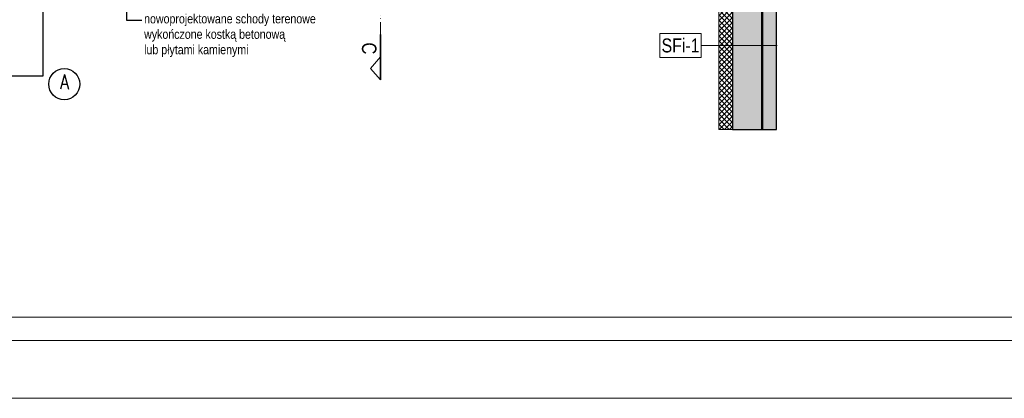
# Model space of a CAD drawing. Header units: millimetres. Extents: x 17147 to 52214, y -18116 to -4632.
# Tile 154 of 186: x 40698 to 41549, y -13916 to -13589. Entities that reach past the tile are written whole.
import ezdxf
from ezdxf import colors
from ezdxf.entities.mleader import LeaderData, LeaderLine
from ezdxf.math import Vec2, Vec3

# ---------------------------------------------------------------- set-up
doc = ezdxf.new("R2010")
doc.units = ezdxf.units.MM
doc.linetypes.add('ACAD_ISO05W100', pattern=[33, 24, -3, 0, -3, 0, -3])
for name, color, linetype, lineweight, true_color in [('A-izolacja', 7, 'Continuous', 9, 0x4775ff), ('r-ramka', 7, 'Continuous', 0, 0x727169), ('S_KRESKOWANIE_SC_ISTN', 7, 'Continuous', 0, 0x878787)]:
    doc.layers.add(name, color=color, linetype=linetype, lineweight=lineweight, true_color=true_color)
for name, color, linetype, lineweight in [('A-kreskowanie', 253, 'Continuous', 0), ('A-opis', 130, 'Continuous', 9), ('A_opis_warstw', 220, 'Continuous', 5), ('A_p_poż', 7, 'Continuous', 0), ('A_SCIANA_ISTN', 253, 'Continuous', 25)]:
    doc.layers.add(name, color=color, linetype=linetype, lineweight=lineweight)
doc.layers.add('k_stal_wymiary', color=3, linetype='Continuous')
doc.styles.add('MSE-200', font='romans.shx', dxfattribs={"width": 0.8, "height": 40})
doc.styles.get("Standard").update_dxf_attribs({"font": 'ARIALN.TTF'})

msp = doc.modelspace()

# ---------------------------------------------------------------- hatches: boundary and pattern name
at = {"layer": 'A-kreskowanie'}
h = msp.add_hatch(dxfattribs=at)
h.set_pattern_fill('ANSI37', color=256, angle=-90)
h.paths.add_polyline_path([(41314.13, -13537.01), (41302.13, -13537.01), (41302.13, -13683.49), (41314.13, -13683.49)])
at = {"layer": 'S_KRESKOWANIE_SC_ISTN', "transparency": 33554559}
h = msp.add_hatch(color=256, dxfattribs=at)
h.dxf.hatch_style = 1
h.paths.add_polyline_path([(41352.13, -13350.49), (41352.13, -13268.49), (41314.13, -13268.49), (41314.13, -13563.49), (41314.13, -13683.49), (41352.13, -13683.49), (41352.13, -13563.49)])

# ---------------------------------------------------------------- linework, layer by layer
at = {"layer": 'A-izolacja'}
msp.add_lwpolyline([(41314.13, -13683.49), (41302.13, -13683.49), (41302.13, -13567.01), (41302.13, -13537.01), (41314.13, -13537.01)], dxfattribs=at)
at = {"layer": 'A-opis', "color": 212, "linetype": 'ACAD_ISO05W100', "true_color": 0xe01fda}
for points in [[(41009.97, -12794.06), (41009.97, -13640.75)], [(41009.97, -13620.87), (41001.35, -13630.81)], [(41009.97, -13640.75), (41001.35, -13630.81)]]:
    msp.add_lwpolyline(points, dxfattribs=at)
at = {"layer": 'A-opis', "color": 212, "true_color": 0xe01fda, "const_width": 1.5}
msp.add_lwpolyline([(41009.97, -13640.75), (41009.97, -13601.4)], dxfattribs=at)
at = {"layer": 'A_opis_warstw'}
for points in [[(41287.04, -13600.51), (41287.04, -13621.46), (41251.37, -13621.46), (41251.37, -13600.51), (41287.04, -13600.51)], [(41287.04, -13610.99), (41352.61, -13610.99)]]:
    msp.add_lwpolyline(points, dxfattribs=at)
at = {"layer": 'A_p_poż', "color": 1, "linetype": 'ACAD_ISO05W100', "const_width": 2}
msp.add_lwpolyline([(41339.63, -13683.49), (41339.63, -12830.57)], dxfattribs=at)
at = {"layer": 'A_SCIANA_ISTN'}
msp.add_lwpolyline([(40673.47, -13512.49), (40718.47, -13512.49), (40718.47, -13637.49), (40673.47, -13637.49)], close=True, dxfattribs=at)
msp.add_lwpolyline([(41314.13, -13563.49), (41314.13, -13683.49), (41352.13, -13683.49), (41352.13, -13563.49)], dxfattribs=at)
at = {"layer": 'k_stal_wymiary'}
msp.add_circle((40736.97, -13644.3), 13.45, dxfattribs=at)
at = {"layer": 'r-ramka'}
for points in [[(43873.82, -13865.73), (43873.82, -12480.73), (39265.12, -12480.73), (39265.12, -13865.73), (43873.82, -13865.73), (43873.82, -12480.73)], [(43853.82, -13845.73), (43853.82, -12500.73), (39285.12, -12500.73), (39285.12, -13845.73), (43853.82, -13845.73), (43853.82, -12500.73)], [(43923.82, -13915.73), (39215.12, -13915.73)]]:
    msp.add_lwpolyline(points, dxfattribs=at)

# ---------------------------------------------------------------- texts
at = {"layer": 'A-opis', "color": 212, "true_color": 0xe01fda, "insert": (41006.55, -13608.27), "char_height": 12.5, "attachment_point": 1, "rotation": 270}
msp.add_mtext_dynamic_manual_height_columns('C', width=15.8467, gutter_width=12.5, heights=[0], dxfattribs=at)
at = {"layer": 'A_opis_warstw', "insert": (41269.2, -13610.99), "char_height": 12, "attachment_point": 5}
msp.add_mtext_dynamic_manual_height_columns('SFi-1', width=38.4706, gutter_width=12.5, heights=[0], dxfattribs=at)
at = {"layer": 'k_stal_wymiary', "style": 'MSE-200', "width": 0.8}
msp.add_text('A', height=12.5, dxfattribs=at).set_placement((40733.31, -13648.54))

# ---------------------------------------------------------------- leaders
at = {"layer": 'A-opis', "lineweight": 9}
ml = msp.add_multileader_mtext('Standard', dxfattribs=at)
ml.set_content('nowoprojektowane schody terenowe\\Pwykończone kostką betonową \\Plub płytami kamienymi', color=256)
ml.set_leader_properties()
ml.build(insert=Vec2(0, 0))
ml.multileader.update_dxf_attribs({"dogleg_length": 13.13, "arrow_head_size": 8})
ctx = ml.context
ctx.base_point, ctx.char_height, ctx.arrow_head_size, ctx.plane_origin = Vec3(40803.94, -13589.02), 8, 8, Vec3(40790.81, -13533.02)
notes = []
notes.append((ctx, [(0, (1, 1, 0), (40790.81, -13589.02), (1, 0), 13.13, [(0, [(40790.81, -13533.02)], 0, [])])]))
ctx.mtext.insert, ctx.mtext.flow_direction = Vec3(40805.94, -13583.84), 5
for ctx, leaders in notes:
    for number, flags, end, landing, length, lines in leaders:
        leader = LeaderData()
        leader.index, (leader.has_last_leader_line, leader.has_dogleg_vector, leader.attachment_direction) = number, flags
        leader.last_leader_point, leader.dogleg_vector, leader.dogleg_length = Vec3(end), Vec3(landing), length
        for number, points, colour, breaks in lines:
            line = LeaderLine()
            line.index, line.vertices, line.color, line.breaks = number, Vec3.list(points), colors.encode_raw_color(colour), breaks
            leader.lines.append(line)
        ctx.leaders.append(leader)

doc.saveas('drawing.dxf')
